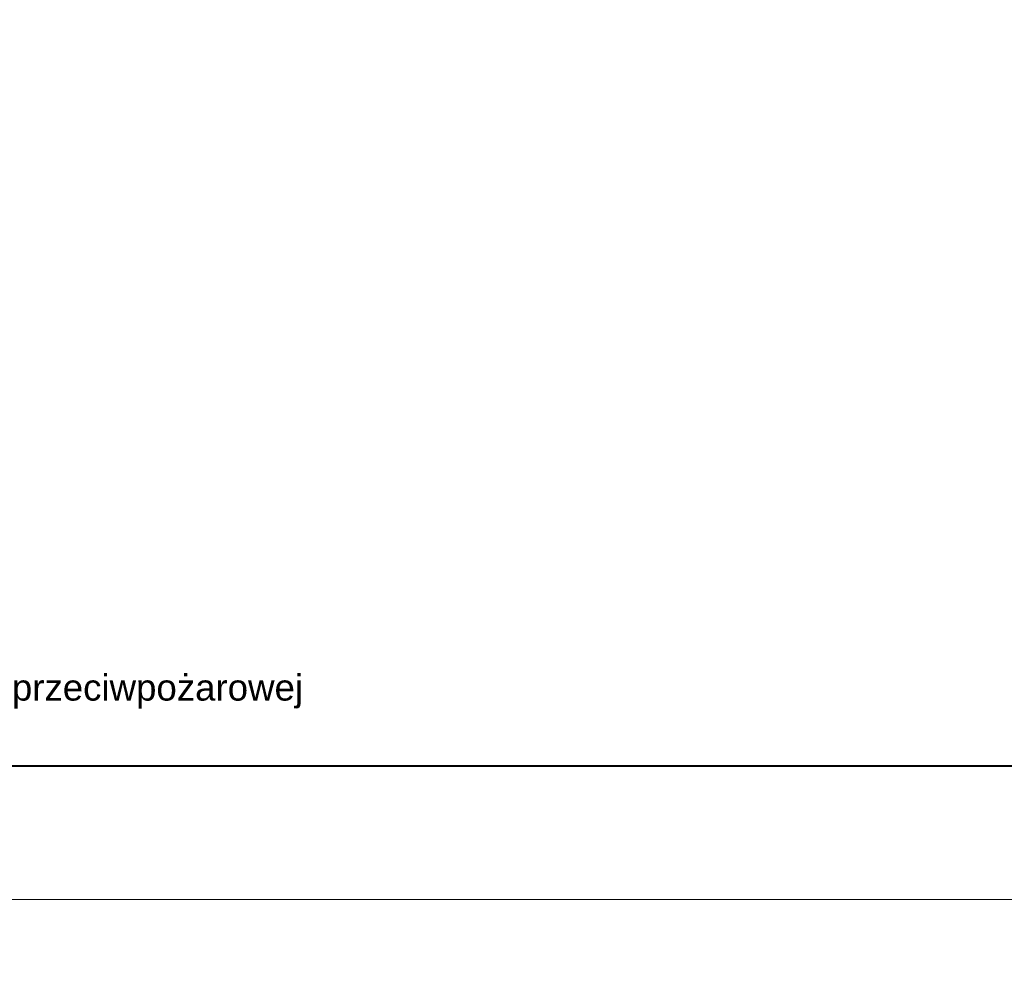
# Model space of a CAD drawing. Header units: centimetres. Extents: x -15121 to 30567, y -60641 to 0.
# Tile 219 of 256: x 10919 to 11218, y -25995 to -25708. Entities that reach past the tile are written whole.
import ezdxf

# ---------------------------------------------------------------- set-up
doc = ezdxf.new("R2010")
doc.units = ezdxf.units.CM
doc.header["$LTSCALE"] = 60
doc.layers.add('A Obramowanie', color=7, linetype='Continuous', lineweight=15, plot=False)
doc.layers.add('A Ramka', color=5, linetype='Continuous', lineweight=40)
doc.layers.add('AIKA tabelka ogólna 25', color=7, linetype='Continuous', lineweight=20)
doc.styles.add('Annotative', font='arial.ttf')

msp = doc.modelspace()

# ---------------------------------------------------------------- linework, layer by layer
at = {"layer": 'A Obramowanie', "transparency": 33554610}
for points in [[(12622.2057, -25975.0194), (10389.0664, -25975.0194), (10389.0664, -24408.9094), (12622.2057, -24408.9094)], [(12622.2057, -27541.1294), (10389.0664, -27541.1294), (10389.0664, -25975.0194), (12622.2057, -25975.0194)]]:
    msp.add_lwpolyline(points, close=True, dxfattribs=at)
at = {"layer": 'A Ramka', "transparency": 33554610}
msp.add_lwpolyline([(12584.6108, -24449.4644), (10426.6614, -24449.4644), (10426.6614, -25934.4644), (12584.6108, -25934.4644)], close=True, dxfattribs=at)

# ---------------------------------------------------------------- texts
at = {"layer": 'AIKA tabelka ogólna 25', "transparency": 33554610, "style": 'Annotative'}
msp.add_text('Wszystkie materiały użyte w projekcie muszą spełniać obowiązujące normy przepisów ochrony przeciwpożarowej ', height=7.9545455, dxfattribs=at).set_placement((10447.5962, -25914.6577))

doc.saveas('drawing.dxf')
